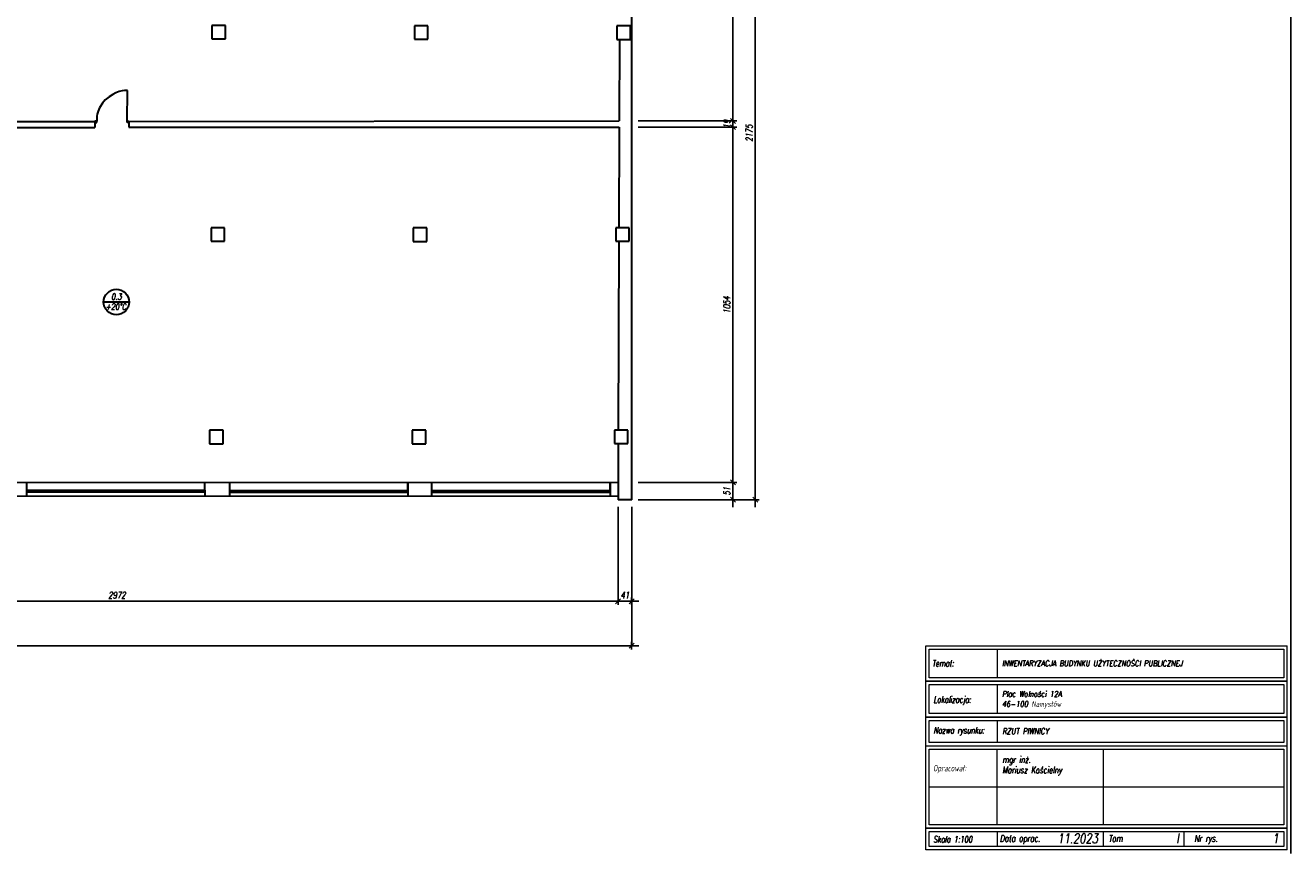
# Model space of a CAD drawing. Header units: inches. Extents: x 1464 to 9264, y -7670 to 9130.
# Tile 26 of 27: x 5512 to 9264, y 4935 to 7387. Entities that reach past the tile are written whole.
import ezdxf
from ezdxf.enums import TextEntityAlignment as Align

# ---------------------------------------------------------------- set-up
doc = ezdxf.new("R2010")
doc.units = ezdxf.units.IN
doc.header["$MEASUREMENT"] = 0
for name, color, linetype, lineweight in [('BUDOWLANKA', 50, 'Continuous', 30), ('koncepcja opis', 130, 'Continuous', 13), ('opisy', 130, 'Continuous', 9)]:
    doc.layers.add(name, color=color, linetype=linetype, lineweight=lineweight)
doc.layers.add('RAMKA', color=3, linetype='Continuous')
doc.layers.add('wymiar', color=130, linetype='Continuous')
doc.styles.add('100-K-S', font='simplex.shx', dxfattribs={"width": 0.8, "oblique": 10, "height": 20})
doc.styles.add('standard 100', font='simplex.shx', dxfattribs={"width": 0.75, "oblique": 10, "height": 20})
doc.styles.add('standard 50', font='simplex.shx', dxfattribs={"width": 0.75, "oblique": 10, "height": 10})
doc.styles.add('standard 500', font='simplex.shx', dxfattribs={"width": 0.75, "oblique": 10, "height": 1})
doc.dimstyles.new('1 100', dxfattribs={"dimscale": 2, "dimtxt": 20, "dimasz": 0.9, "dimexe": 10, "dimexo": 35, "dimgap": 4, "dimtad": 1, "dimdec": 0, "dimrnd": 0.5, "dimtxsty": 'standard 100', "dimblk": 'zasieczka', "dimcen": 2.5, "dimdle": 25, "dimse1": 1, "dimse2": 1, "dimclrd": 256, "dimclre": 5, "dimclrt": 256, "dimadec": 5, "dimazin": 3, "dimtfac": 1, "dimtdec": 0, "dimtix": 1, "dimtmove": 0, "dimatfit": 3, "dimldrblk": 'CLOSEDBLANK', "dimfxl": 1, "dimlwd": -1, "dimlwe": 18, "dimarcsym": 0})

# ---------------------------------------------------------------- blocks, each defined once
blk = doc.blocks.new('zasieczka')
at = {"linetype": 'Continuous'}
for p, q in [((12, 0), (-12, 0)), ((4.1, 4.1), (-4.1, -4.1)), ((0, 6.2), (0, -6.2))]:
    blk.add_line(p, q, dxfattribs=at)
blk = doc.blocks.new('*D966')
at = {"layer": 'Defpoints', "color": 0}
for p in [(3966.8, 6918.1), (3959.5, 5918.7), (4296.6, 5918.7)]:
    blk.add_point(p, dxfattribs=at)
at = {"layer": 'wymiar'}
blk.add_line((4296.6, 6916.3), (4296.6, 5920.5), dxfattribs=at)
at = {"layer": 'wymiar', "xscale": 1.799999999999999, "yscale": 1.799999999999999, "zscale": 1.799999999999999}
for p, rotation in [((4296.6, 6918.1), 90), ((4296.6, 5918.7), 270)]:
    blk.add_blockref('zasieczka', p, dxfattribs=dict(at, rotation=rotation))
at = {"layer": 'wymiar', "insert": (4278.6, 6418.4), "char_height": 20, "attachment_point": 5, "rotation": 90, "style": 'standard 100'}
blk.add_mtext('1000', dxfattribs=at)
blk = doc.blocks.new('_ClosedBlank')
at = {"color": 0, "linetype": 'ByBlock', "lineweight": -2}
for p, q in [((-1, 0.2), (0, 0)), ((-1, 0.2), (-1, -0.2)), ((0, 0), (-1, -0.2))]:
    blk.add_line(p, q, dxfattribs=at)
blk = doc.blocks.new('*D967')
at = {"layer": 'Defpoints', "color": 0}
for p in [(3959.5, 5918.7), (3959.5, 5900), (4296.6, 5900)]:
    blk.add_point(p, dxfattribs=at)
at = {"layer": 'wymiar'}
for p, q in [((4296.6, 5920.5), (4296.6, 5922.3)), ((4296.6, 5918.7), (4296.6, 5900)), ((4296.6, 5898.2), (4296.6, 5896.4))]:
    blk.add_line(p, q, dxfattribs=at)
at = {"layer": 'wymiar', "xscale": 1.799999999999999, "yscale": 1.799999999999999, "zscale": 1.799999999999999}
for p, rotation in [((4296.6, 5918.7), 270), ((4296.6, 5900), 90)]:
    blk.add_blockref('zasieczka', p, dxfattribs=dict(at, rotation=rotation))
at = {"layer": 'wymiar', "insert": (4278.6, 5909.3), "char_height": 20, "attachment_point": 5, "rotation": 90, "style": 'standard 100'}
blk.add_mtext('19', dxfattribs=at)
blk = doc.blocks.new('*D968')
at = {"layer": 'Defpoints', "color": 0}
for p in [(3959.4, 5900), (3955.9, 4846), (4296.5, 4846)]:
    blk.add_point(p, dxfattribs=at)
at = {"layer": 'wymiar'}
blk.add_line((4296.5, 5898.2), (4296.5, 4847.8), dxfattribs=at)
at = {"layer": 'wymiar', "xscale": 1.799999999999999, "yscale": 1.799999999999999, "zscale": 1.799999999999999}
for p, rotation in [((4296.5, 5900), 90), ((4296.5, 4846), 270)]:
    blk.add_blockref('zasieczka', p, dxfattribs=dict(at, rotation=rotation))
at = {"layer": 'wymiar', "insert": (4278.5, 5373), "char_height": 20, "attachment_point": 5, "rotation": 90, "style": 'standard 100'}
blk.add_mtext('1054', dxfattribs=at)
blk = doc.blocks.new('*D969')
at = {"layer": 'Defpoints', "color": 0}
for p in [(3955.9, 4846), (3996.2, 4794.8), (4296.5, 4794.8)]:
    blk.add_point(p, dxfattribs=at)
at = {"layer": 'wymiar'}
blk.add_line((4296.5, 4844.2), (4296.5, 4796.6), dxfattribs=at)
at = {"layer": 'wymiar', "xscale": 1.799999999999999, "yscale": 1.799999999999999, "zscale": 1.799999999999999}
for p, rotation in [((4296.5, 4846), 90), ((4296.5, 4794.8), 270)]:
    blk.add_blockref('zasieczka', p, dxfattribs=dict(at, rotation=rotation))
at = {"layer": 'wymiar', "insert": (4278.5, 4820.4), "char_height": 20, "attachment_point": 5, "rotation": 90, "style": 'standard 100'}
blk.add_mtext('51', dxfattribs=at)
blk = doc.blocks.new('*D954')
at = {"layer": 'Defpoints', "color": 0}
for p in [(3922.2, 6969.1), (4362.8, 6969.1), (3922.2, 4794.8)]:
    blk.add_point(p, dxfattribs=at)
at = {"layer": 'wymiar'}
blk.add_line((4362.8, 4796.6), (4362.8, 6967.3), dxfattribs=at)
at = {"layer": 'wymiar', "xscale": 1.799999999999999, "yscale": 1.799999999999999, "zscale": 1.799999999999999}
for p, rotation in [((4362.8, 6969.1), 90), ((4362.8, 4794.8), 270)]:
    blk.add_blockref('zasieczka', p, dxfattribs=dict(at, rotation=rotation))
at = {"layer": 'wymiar', "insert": (4344.8, 5882), "char_height": 20, "attachment_point": 5, "rotation": 90, "style": 'standard 100'}
blk.add_mtext('2175', dxfattribs=at)
blk = doc.blocks.new('*D983')
at = {"layer": 'Defpoints', "color": 0}
for p in [(-270.5, 4796.4), (3996.2, 4794.8), (-270.5, 4361.9)]:
    blk.add_point(p, dxfattribs=at)
at = {"layer": 'wymiar'}
blk.add_line((3994.4, 4361.9), (-268.7, 4361.9), dxfattribs=at)
at = {"layer": 'wymiar', "xscale": 1.799999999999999, "yscale": 1.799999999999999, "zscale": 1.799999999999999, "rotation": 180}
blk.add_blockref('zasieczka', (-270.5, 4361.9), dxfattribs=at)
at = {"layer": 'wymiar', "xscale": 1.799999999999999, "yscale": 1.799999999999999, "zscale": 1.799999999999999}
blk.add_blockref('zasieczka', (3996.2, 4361.9), dxfattribs=at)
at = {"layer": 'wymiar', "insert": (1862.9, 4379.9), "char_height": 20, "attachment_point": 5, "style": 'standard 100'}
blk.add_mtext('4267', dxfattribs=at)
blk = doc.blocks.new('*D963')
at = {"layer": 'Defpoints', "color": 0}
for p in [(984.2, 4847.3), (3955.9, 4846), (3955.9, 4493.8)]:
    blk.add_point(p, dxfattribs=at)
at = {"layer": 'wymiar'}
blk.add_line((986, 4493.8), (3954.1, 4493.8), dxfattribs=at)
at = {"layer": 'wymiar', "xscale": 1.799999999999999, "yscale": 1.799999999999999, "zscale": 1.799999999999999, "rotation": 180}
blk.add_blockref('zasieczka', (984.2, 4493.8), dxfattribs=at)
at = {"layer": 'wymiar', "xscale": 1.799999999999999, "yscale": 1.799999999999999, "zscale": 1.799999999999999}
blk.add_blockref('zasieczka', (3955.9, 4493.8), dxfattribs=at)
at = {"layer": 'wymiar', "insert": (2470.1, 4511.8), "char_height": 20, "attachment_point": 5, "style": 'standard 100'}
blk.add_mtext('2972', dxfattribs=at)
blk = doc.blocks.new('*D964')
at = {"layer": 'Defpoints', "color": 0}
for p in [(3955.9, 4846), (3996.2, 4794.8), (3996.2, 4493.8)]:
    blk.add_point(p, dxfattribs=at)
at = {"layer": 'wymiar'}
blk.add_line((3957.7, 4493.8), (3994.4, 4493.8), dxfattribs=at)
at = {"layer": 'wymiar', "xscale": 1.799999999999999, "yscale": 1.799999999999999, "zscale": 1.799999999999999, "rotation": 180}
blk.add_blockref('zasieczka', (3955.9, 4493.8), dxfattribs=at)
at = {"layer": 'wymiar', "xscale": 1.799999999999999, "yscale": 1.799999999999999, "zscale": 1.799999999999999}
blk.add_blockref('zasieczka', (3996.2, 4493.8), dxfattribs=at)
at = {"layer": 'wymiar', "insert": (3976.1, 4511.8), "char_height": 20, "attachment_point": 5, "style": 'standard 100'}
blk.add_mtext('41', dxfattribs=at)
blk = doc.blocks.new('A$C36685AB7')
at = {"layer": 'BUDOWLANKA'}
for p, q in [((5846, 13649.1), (5846, 15823.5)), ((4641.6, 15056.3), (4601.6, 15056.3)), ((4601.6, 15056.3), (4601.6, 15016.3)), ((4641.6, 15016.3), (4641.6, 15056.3)), ((5242, 15055.4), (5202, 15055.4)), ((5202, 15055.4), (5202, 15015.4)), ((5242, 15015.4), (5242, 15055.4)), ((5842.1, 15054.7), (5802.1, 15054.7)), ((5802.1, 15054.7), (5802.1, 15014.7)), ((5842.1, 15014.7), (5842.1, 15054.7)), ((4601.6, 15016.3), (4641.6, 15016.3)), ((5202, 15015.4), (5242, 15015.4)), ((5802.1, 15014.7), (5842.1, 15014.7)), ((5810, 15014.7), (5809.2, 14773)), ((4326.3, 14859.7), (4316.3, 14855.7)), ((4335.3, 14861.7), (4326.3, 14859.7)), ((4342.3, 14862.7), (4335.3, 14861.7)), ((4351.3, 14862.7), (4342.3, 14862.7)), ((4350.3, 14771.7), (4351.3, 14862.7)), ((4277.3, 14825.7), (4268.3, 14811.7)), ((4285.3, 14835.7), (4277.3, 14825.7)), ((4296.3, 14844.7), (4285.3, 14835.7)), ((4307.3, 14851.7), (4296.3, 14844.7)), ((4316.3, 14855.7), (4307.3, 14851.7)), ((4261.3, 14792.7), (4260.3, 14786.7)), ((4260.3, 14786.7), (4260.3, 14771.7)), ((4264.3, 14801.7), (4261.3, 14792.7)), ((4268.3, 14811.7), (4264.3, 14801.7)), ((3038.9, 14771.3), (4253.9, 14771.3)), ((3038.9, 14752.3), (4253.9, 14753.1)), ((4260.3, 14771.7), (4253.9, 14771.7)), ((4253.9, 14771.3), (4253.9, 14753.1)), ((4253.9, 14767.7), (4260.3, 14767.7)), ((4253.9, 14753.1), (4253.9, 14753.1)), ((4260.3, 14767.7), (4260.3, 14771.7)), ((4350.3, 14767.7), (4350.3, 14771.7)), ((4350.3, 14771.7), (4355, 14771.7)), ((4355, 14767.7), (4350.3, 14767.7)), ((4355, 14771.6), (5809.2, 14773)), ((4355, 14771.6), (4355.1, 14754.5)), ((4355.1, 14754.5), (5809.1, 14754.3)), ((5809.1, 14754.3), (5808.1, 14456.1)), ((4638.7, 14455.9), (4598.7, 14455.9)), ((4598.7, 14455.9), (4598.7, 14415.9)), ((4638.7, 14415.9), (4638.7, 14455.9)), ((5238.6, 14455.3), (5198.6, 14455.3)), ((5198.6, 14455.3), (5198.6, 14415.3)), ((5238.6, 14415.3), (5238.6, 14455.3)), ((5838.9, 14456.1), (5798.9, 14456.1)), ((5798.9, 14456.1), (5798.9, 14416.1)), ((5838.9, 14416.1), (5838.9, 14456.1)), ((4598.7, 14415.9), (4638.7, 14415.9)), ((5198.6, 14415.3), (5238.6, 14415.3)), ((5798.9, 14416.1), (5838.9, 14416.1)), ((5808.3, 14416.1), (5806.2, 13855.5)), ((4634.4, 13855.2), (4594.4, 13855.2)), ((4594.4, 13855.2), (4594.4, 13815.2)), ((4634.4, 13815.2), (4634.4, 13855.2)), ((5235.6, 13855.2), (5195.6, 13855.2)), ((5195.6, 13855.2), (5195.6, 13815.2)), ((5235.6, 13815.2), (5235.6, 13855.2)), ((5834.6, 13855.5), (5794.6, 13855.5)), ((5794.6, 13855.5), (5794.6, 13815.5)), ((5834.6, 13815.5), (5834.6, 13855.5)), ((4594.4, 13815.2), (4634.4, 13815.2)), ((5195.6, 13815.2), (5235.6, 13815.2)), ((5794.6, 13815.5), (5834.6, 13815.5)), ((5806, 13815.5), (5805.6, 13700.3)), ((2833.9, 13701.6), (5805.6, 13700.3)), ((4051.8, 13701.1), (4051.8, 13659)), ((4580.9, 13677.1), (4580.9, 13700.8)), ((4653.1, 13700.8), (4653.1, 13659.1)), ((5182.5, 13676.8), (5182.6, 13700.6)), ((5182.6, 13700.6), (5182.6, 13659.2)), ((5252.7, 13700.5), (5252.7, 13659.2)), ((5782, 13676.3), (5782, 13700.3)), ((5782, 13700.3), (5782, 13659.3)), ((5805.6, 13700.3), (5805.6, 13700.3)), ((5805.6, 13700.3), (5805.6, 13649.1)), ((5803.5, 13659.3), (2157.2, 13658.6)), ((4051.8, 13677.1), (4580.9, 13677.1)), ((4051.8, 13672.1), (4580.9, 13672.1)), ((4580.9, 13677.1), (4580.9, 13659.1)), ((4653.1, 13676.8), (5182.5, 13676.8)), ((4653.1, 13671.8), (5182.5, 13671.8)), ((5252.7, 13676.3), (5782, 13676.3)), ((5252.7, 13671.3), (5782, 13671.3)), ((5803.5, 13659.3), (5805.6, 13659.3)), ((5846, 13649.1), (5805.6, 13649.1))]:
    blk.add_line(p, q, dxfattribs=at)
at = {"layer": 'koncepcja opis', "lineweight": 13}
for p, q in [((6718.1, 13215.9), (7789.9, 13216)), ((6718.1, 12942.2), (6718.1, 13215.9)), ((7789.9, 12610.1), (7789.9, 13216)), ((6728.2, 13205.9), (7779.9, 13205.9)), ((6728.2, 13121.2), (6728.2, 13205.9)), ((6929.6, 13205.9), (6929.6, 13121.2)), ((7779.9, 13205.9), (7779.9, 13121.2)), ((6718.1, 13111.1), (7789.9, 13111.2)), ((7789.9, 13111.2), (6718.1, 13111.1)), ((7779.9, 13121.2), (6728.2, 13121.2)), ((6728.2, 13101.1), (7779.9, 13101.1)), ((6728.2, 13014.5), (6728.2, 13101.1)), ((6929.6, 13101.1), (6929.6, 13014.5)), ((7779.9, 13101.1), (7779.9, 13014.5)), ((6718.1, 13004.4), (7789.9, 13004.4)), ((7789.9, 13004.4), (6718.1, 13004.4)), ((7779.9, 13014.5), (6728.2, 13014.5)), ((6728.2, 12994.3), (7779.9, 12994.4)), ((6728.2, 12929.3), (6728.2, 12994.3)), ((6929.6, 12994.3), (6929.6, 12929.3)), ((7779.9, 12994.4), (7779.9, 12929.3)), ((6718.1, 12680.5), (6718.1, 12942.2)), ((6718.1, 12919.2), (7789.9, 12919.3)), ((7779.9, 12929.3), (6728.2, 12929.3)), ((6728.2, 12909.2), (7779.9, 12909.2)), ((6728.2, 12685), (6728.2, 12909.2)), ((6929.6, 12685), (6929.6, 12909.2)), ((7244.3, 12909.2), (7244.3, 12685)), ((7779.9, 12909.2), (7779.9, 12685.1)), ((6728.2, 12797.2), (7779.9, 12797.2)), ((7779.9, 12685.1), (6728.2, 12685)), ((6718.1, 12610.1), (6718.1, 12680.5)), ((7789.9, 12675), (6718.1, 12675)), ((6718.1, 12675), (7789.9, 12675)), ((6728.2, 12664.9), (7779.9, 12664.9)), ((6728.2, 12620.2), (6728.2, 12664.9)), ((6929.6, 12664.9), (6929.6, 12620.2)), ((7244.3, 12664.9), (7244.3, 12620.2)), ((7484, 12620.2), (7484, 12664.9)), ((7779.9, 12664.9), (7779.9, 12620.2)), ((7789.9, 12610.1), (6718.1, 12610.1)), ((7779.9, 12620.2), (6728.2, 12620.2))]:
    blk.add_line(p, q, dxfattribs=at)
at = {"layer": 'opisy', "lineweight": 30}
blk.add_line((4355.9, 14235.5), (4280.3, 14235.5), dxfattribs=at)
blk.add_circle((4318.1, 14235.5), 37.8, dxfattribs=at)
at = {"layer": 'RAMKA'}
blk.add_line((7800, 12600), (7800, 16800), dxfattribs=at)
at = {"layer": 'wymiar'}
for p, q in [((5903.9, 14773), (5864.8, 14773)), ((5903.9, 14754.3), (5864.8, 14754.3)), ((5898.9, 14754.3), (6138.3, 14754.3)), ((5903.9, 14773), (6146.3, 14773)), ((5903.9, 13700.3), (5864.8, 13700.3)), ((5890.9, 13700.3), (5923.6, 13700.3)), ((5915.2, 13700.3), (6150, 13700.3)), ((5805.6, 13451.6), (5805.6, 13628.3)), ((5846, 13394.4), (5846, 13628.3)), ((5959.3, 13649.1), (5864.8, 13649.1)), ((5955.9, 13649.1), (6223.8, 13649.1)), ((5805.6, 13451.6), (5805.6, 13348.2)), ((5846, 13394.4), (5846, 13348.2)), ((5844.2, 13348.2), (5846, 13348.2)), ((5846, 13348.2), (5846, 13216.2))]:
    blk.add_line(p, q, dxfattribs=at)
at = {"layer": 'koncepcja opis', "lineweight": 13, "style": 'standard 50', "oblique": 10}
for s, height, rotation, width, p in [('Temat:', 19.12, 0.0019, 0.75, (6736.6, 13154.3)), ('INWENTARYZACJA BUDYNKU UŻYTECZNOŚCI PUBLICZNEJ', 16.85, 359.97, 0.85, (6944.1, 13155.3)), ('Lokalizacja:', 19.121, 0.0019, 0.75, (6740.8, 13047)), ('Plac Wolności 12A ', 16.85, 359.97, 0.85, (6944.1, 13064.6)), ('46-100 Namysłów', 16.85, 359.97, 0.85, (6944.1, 13034.8)), ('Nazwa rysunku:', 19.121, 0.0019, 0.75, (6740.8, 12955.7)), ('RZUT PIWNICY', 17.445, 0.0019, 0.85, (6944.6, 12953.7)), ('Opracował:', 19.12, 0.0019, 0.75, (6739.8, 12843.3)), ('Skala 1:100', 18.07, 0.0019, 0.75, (6740.2, 12632.7)), ('Data oprac.', 20.127, 0.0019, 0.75, (6937.5, 12634.3)), ('Tom', 20.13, 0.0019, 0.75, (7259.6, 12634.3)), ('Nr rys.', 20.13, 0.0019, 0.75, (7514.1, 12634.3))]:
    blk.add_text(s, height=height, rotation=rotation, dxfattribs=dict(at, width=width)).set_placement(p)
at = {"layer": 'koncepcja opis', "lineweight": 13, "style": 'standard 50', "oblique": 10, "width": 0.75}
for s, height, p in [('mgr inż. ', 19.82, (6944.8, 12868.5)), ('Mariusz Kościelny', 19.823, (6944.8, 12837.5))]:
    blk.add_text(s, height=height, dxfattribs=at).set_placement(p)
at = {"layer": 'koncepcja opis', "lineweight": 13, "style": 'standard 500', "oblique": 10, "width": 0.75}
for s, height, p in [('11.2023', 28.68, (7228.4, 12629.9)), ('I', 28.7, (7468.1, 12629.9)), ('1', 28.7, (7764, 12629.9))]:
    blk.add_text(s, height=height, rotation=0.0019, dxfattribs=at).set_placement(p, align=Align.RIGHT)
at = {"layer": 'opisy', "lineweight": 30, "char_height": 18, "style": '100-K-S'}
for s, insert, width, attachment_point in [('0.3', (4318.3, 14251.5), 69.174, 5), ('{\\Fsimplex|c128;+\\Fsimplex.shx|c0;20\\Fsimplex|c128;°C}', (4285.9, 14231), 67.166, 1)]:
    blk.add_mtext(s, dxfattribs=dict(at, insert=insert, width=width, attachment_point=attachment_point))
at = {"layer": 'wymiar'}
dim = blk.add_linear_dim(base=(6212.5, 15823.5), p1=(5771.9, 13649.1), p2=(5771.9, 15823.5), angle=90, dimstyle='1 100', dxfattribs=at)
dim.commit()
dim.dimension.update_dxf_attribs({"geometry": '*D954', "text_midpoint": (6194.5, 14736.3), "insert": (1849.7, 8854.3)})
for base, p1, p2, picture, middle, set_off in [((6146.2835, 14773.0289), (5816.556, 15772.4515), (5809.174, 14773.0289), '*D966', (6128.2835, 15272.7402), (1849.7163, 8854.3429)), ((6146.3, 14754.3), (5809.2, 14773), (5809.2, 14754.3), '*D967', (6128.3, 14763.7), (1849.7, 8854.3)), ((6146.2, 13700.3), (5809.1, 14754.3), (5805.6, 13700.3), '*D968', (6128.2, 14227.3), (1849.7, 8854.3)), ((6146.2, 13649.1), (5805.6, 13700.3), (5846, 13649.1), '*D969', (6128.2, 13674.7), (1849.7, 8854.3))]:
    dim = blk.add_linear_dim(base=base, p1=p1, p2=p2, angle=90, dimstyle='1 100', override={"dimtmove": 1}, dxfattribs=at)
    dim.commit()
    dim.dimension.update_dxf_attribs({"geometry": picture, "text_midpoint": middle, "insert": set_off})
for base, p1, p2, picture, middle in [((5805.6, 13348.2), (2833.9, 13701.6), (5805.6, 13700.3), '*D963', (4319.8, 13366.2)), ((5846, 13348.2), (5805.6, 13700.3), (5846, 13649.1), '*D964', (5825.8, 13366.2))]:
    dim = blk.add_linear_dim(base=base, p1=p1, p2=p2, dimstyle='1 100', override={"dimtmove": 1}, dxfattribs=at)
    dim.commit()
    dim.dimension.update_dxf_attribs({"geometry": picture, "text_midpoint": middle, "insert": (1849.7, 8854.3)})
dim = blk.add_linear_dim(base=(1579.2, 13216.2), p1=(5846, 13649.1), p2=(1579.2, 13650.7), dimstyle='1 100', dxfattribs=at)
dim.commit()
dim.dimension.update_dxf_attribs({"geometry": '*D983', "text_midpoint": (3712.6, 13234.2), "insert": (1849.7, 8854.3)})

msp = doc.modelspace()

# ---------------------------------------------------------------- block references
msp.add_blockref('A$C36685AB7', (1464.1, -7669.9))

doc.saveas('drawing.dxf')
